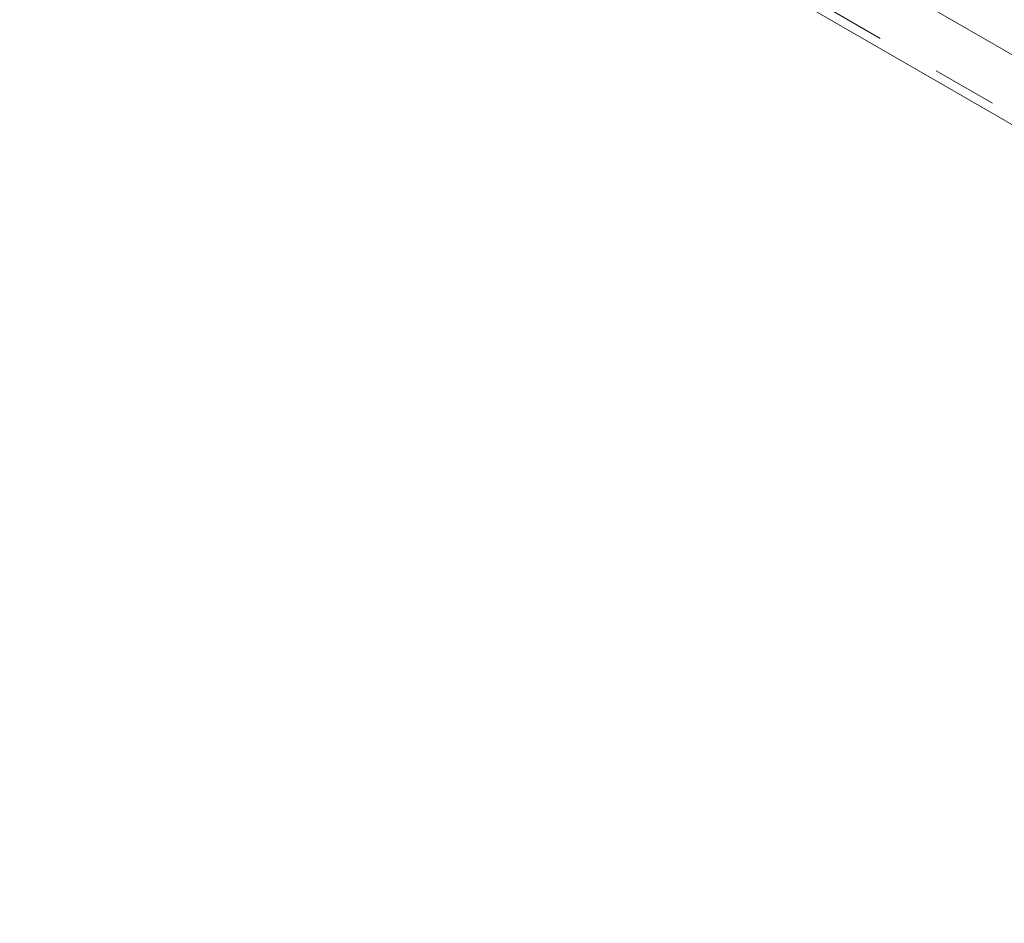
# Model space of a CAD drawing. Header units: millimetres. Extents: x -107151 to 48086, y -42122 to 26068.
# Tile 4 of 52: x -87656 to -85379, y 1130 to 3220. Entities that reach past the tile are written whole.
import ezdxf

# ---------------------------------------------------------------- set-up
doc = ezdxf.new("R2010")
doc.units = ezdxf.units.MM
doc.header["$MEASUREMENT"] = 0
doc.linetypes.add('! FIN Pointille', pattern=[87.5, 50, -37.5])
doc.linetypes.add('! URB Limite propriété', pattern=[300, 150, -75, 0, -75])
for name, color, linetype in [('01-STR_Dalles.ARCHI', 7, 'Continuous'), ('01-STR_Murs extérieurs.ARCHI', 7, 'Continuous'), ('Fenêtres Archicad', 7, 'Continuous'), ('Nouveau_07-VRD_Terrain EDL_Parcelle.ARCHI', 7, 'Continuous')]:
    doc.layers.add(name, color=color, linetype=linetype)

# ---------------------------------------------------------------- blocks, each defined once
blk = doc.blocks.new('Dalle_1_1', base_point=(-76544.5, 22024.4))
at = {"layer": '01-STR_Dalles.ARCHI', "color": 7, "linetype": 'Continuous', "lineweight": 5, "flags": 128}
blk.add_lwpolyline([(-35761.7, -1486.9), (-76544.5, 22024.4), (-87514.9, 4382), (-82216.1, 1323.8), (-82636.8, 474), (-77525.2, -2515.3), (-75594, 780.7), (-73919.8, -200.3), (-72002.7, 3053.2), (-57439.8, -5368.8), (-56247, -3333.1)], dxfattribs=at)
blk = doc.blocks.new('Fenêtre 27')
at = {"layer": 'Fenêtres Archicad', "color": 8, "linetype": 'Continuous', "lineweight": 5}
blk.add_line((425, -25), (-311.1, 400), dxfattribs=at)
at = {"layer": 'Fenêtres Archicad', "color": 7, "linetype": 'Continuous', "lineweight": 5}
for p, q in [((-500, 0), (500, 0)), ((-500, 0), (-425, 0)), ((-500, 0), (-500, -50)), ((-500, 0), (-500, -50)), ((-425, 0), (-425, -50)), ((-425, 0), (425, 0)), ((425, -50), (425, 0)), ((425, 0), (500, 0)), ((500, 0), (500, -50)), ((500, 0), (500, -50)), ((-425, -50), (-500, -50)), ((-500, -50), (-500, -180)), ((425, -50), (-425, -50)), ((500, -50), (425, -50)), ((500, -50), (500, -180)), ((-500, -180), (-500, -280)), ((500, -180), (500, -280)), ((-500, -280), (-500, -300)), ((500, -280), (500, -300)), ((-500, -300), (500, -300))]:
    blk.add_line(p, q, dxfattribs=at)
at = {"layer": 'Fenêtres Archicad', "color": 8, "linetype": '! FIN Pointille', "lineweight": 5}
blk.add_arc((425, -25), 850, 150, 180, dxfattribs=at)
blk = doc.blocks.new('Mur_89_1', base_point=(-82006.1, 1387.3))
at = {"layer": 'Fenêtres Archicad', "color": 7, "linetype": 'Continuous', "lineweight": 5, "zscale": 1000, "rotation": 330.008789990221}
blk.add_blockref('Fenêtre 27', (-85614.1, 3469.7), dxfattribs=at)

msp = doc.modelspace()

# ---------------------------------------------------------------- linework, layer by layer
at = {"layer": 'Nouveau_07-VRD_Terrain EDL_Parcelle.ARCHI', "color": 1, "linetype": '! URB Limite propriété', "lineweight": 15, "flags": 128}
msp.add_lwpolyline([(-75754.012, -3686.305), (-82794.918, 427.336), (-82373.592, 1276.15), (-87656.289, 4325.036)], dxfattribs=at)

# ---------------------------------------------------------------- block references
at = {"layer": '01-STR_Dalles.ARCHI', "color": 7, "linetype": 'Continuous', "lineweight": 5}
msp.add_blockref('Dalle_1_1', (-76544.536, 22024.362), dxfattribs=at)
at = {"layer": '01-STR_Murs extérieurs.ARCHI', "color": 7, "lineweight": 5}
msp.add_blockref('Mur_89_1', (-82006.099, 1387.343), dxfattribs=at)

doc.saveas('drawing.dxf')
